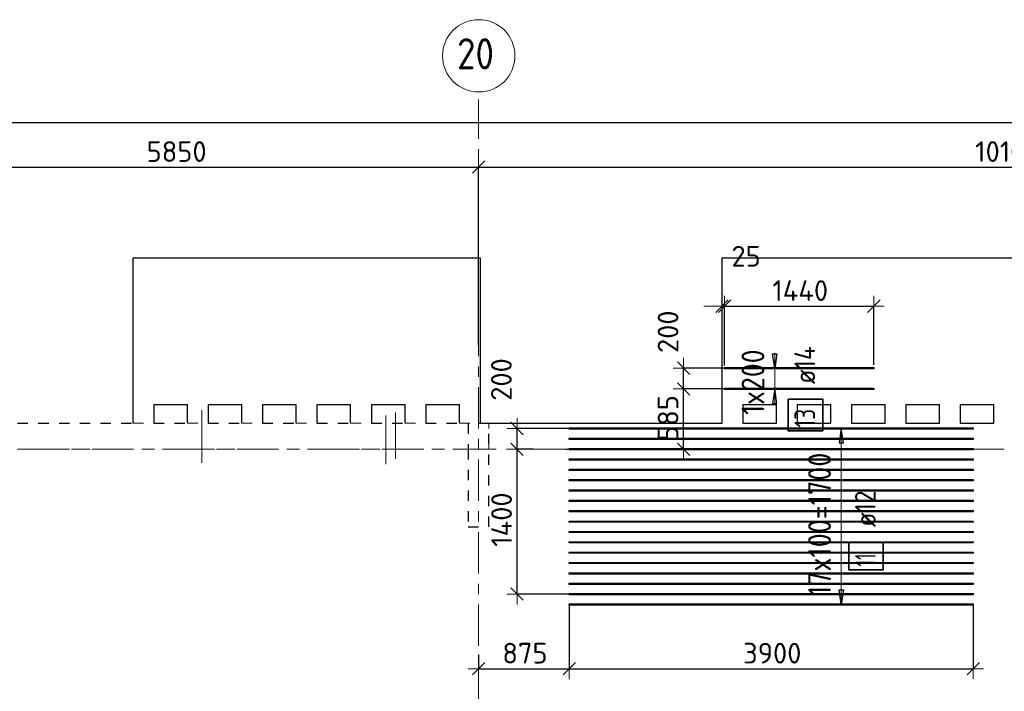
# Model space of a CAD drawing. Header units: metres. Extents: x -38 to 97, y -15 to 21.
# Tile 15 of 233: x 47.07 to 56.58, y 14.06 to 20.55. Entities that reach past the tile are written whole.
import ezdxf

# ---------------------------------------------------------------- set-up
doc = ezdxf.new("R2010")
doc.units = ezdxf.units.M
doc.header["$PDMODE"] = 65
for name, pattern in [('______11', [0.5, 0.4, -0.05, 0, -0.05]), ('______2', [0.0405, 0.03, -0.0105]), ('______3', [0.5, 0.4, -0.1]), ('______5', [1.1, 0.8, -0.1, 0.1, -0.1])]:
    doc.linetypes.add(name, pattern=pattern)
for name, color, linetype, lineweight in [('XR$2$Осевая линия (1)', 7, '______5', 13), ('XR$2$Размерная линия (1)', 7, 'Continuous', 13), ('XR$5$Балка (1)', 7, '______3', 13), ('XR$5$Перекрытие (1)', 7, 'Continuous', 35), ('XR$5$Размерная линия (1)', 7, 'Continuous', 13)]:
    doc.layers.add(name, color=color, linetype=linetype, lineweight=lineweight)
doc.layers.add('XR$5$Арм.стержн.Доп. Арм верхн.зоны Х', color=7, linetype='Continuous', lineweight=35, true_color=0x8c8cff)
doc.layers.add('XR$7$Стена_ бетон несущ.', color=7, linetype='Continuous', lineweight=70, true_color=0xb4b496)
doc.styles.add('ISOCPEUR', font='txt')
doc.dimstyles.new('DIMSTYLE_3', dxfattribs={"dimtxt": 0.2, "dimasz": 0.2, "dimexe": 0, "dimexo": 0, "dimgap": 0.1, "dimtad": 2, "dimdec": 0, "dimlfac": 1000, "dimrnd": 5, "dimzin": 12, "dimdsep": 46, "dimtxsty": 'ISOCPEUR', "dimblk1": 'ALL_ML_STRICH', "dimblk2": 'ALL_ML_STRICH', "dimsah": 1, "dimcen": 0, "dimclrd": 7, "dimclre": 256, "dimclrt": 7, "dimadec": 0, "dimazin": 0, "dimtfac": 1, "dimtdec": 0, "dimtix": 1, "dimtmove": 2, "dimatfit": 3, "dimfxl": 0, "dimtzin": 0, "dimlwd": 0, "dimlwe": -3, "dimarcsym": 0})
doc.dimstyles.new('DIMSTYLE_36', dxfattribs={"dimtxt": 0.2, "dimasz": 0.2, "dimexe": 0, "dimexo": 0, "dimgap": 0.1, "dimtad": 2, "dimdec": 0, "dimlfac": 1000, "dimrnd": 5, "dimzin": 12, "dimdsep": 46, "dimtxsty": 'ISOCPEUR', "dimblk1": 'ALL_ML_STRICH', "dimblk2": 'ALL_ML_STRICH', "dimsah": 1, "dimcen": 0, "dimclrd": 7, "dimclre": 256, "dimclrt": 7, "dimadec": 0, "dimazin": 0, "dimtfac": 1, "dimtdec": 0, "dimtix": 1, "dimtmove": 2, "dimatfit": 3, "dimfxl": 0, "dimtvp": 1.2, "dimtzin": 0, "dimlwd": 0, "dimlwe": -3, "dimarcsym": 0})

# ---------------------------------------------------------------- blocks, each defined once
blk = doc.blocks.new('ALL_ML_STRICH')
at = {"color": 0, "linetype": 'ByBlock', "lineweight": -2}
for p, q in [((0, -0.5), (0, 0.5)), ((-1, 0), (0.5, 0)), ((-0.3, -0.3), (0.3, 0.3))]:
    blk.add_line(p, q, dxfattribs=at)
blk = doc.blocks.new('*D11')
at = {"layer": 'DEFPOINTS', "color": 7, "linetype": 'Continuous', "lineweight": 13, "transparency": 33554687}
for p in [(0.5, 19.5574), (0.5, 19.3768), (61.6, 17.1197)]:
    blk.add_point(p, dxfattribs=at)
at = {"layer": 'XR$2$Размерная линия (1)', "color": 9, "linetype": 'Continuous', "lineweight": -2, "true_color": 0xc7c7c7, "transparency": 33554687}
for p, q in [((0.5, 19.3568), (0.5, 19.5574)), ((61.6, 17.1397), (61.6, 19.5574))]:
    blk.add_line(p, q, dxfattribs=at)
at = {"layer": 'XR$2$Размерная линия (1)', "color": 7, "linetype": 'Continuous', "lineweight": -2, "transparency": 33554687}
blk.add_line((0.5, 19.5574), (61.6, 19.5574), dxfattribs=at)
at = {"layer": 'XR$2$Размерная линия (1)', "color": 7, "linetype": 'Continuous', "lineweight": 13, "transparency": 33554687, "xscale": 0.2, "yscale": 0.2, "zscale": 0.2, "rotation": 180}
blk.add_blockref('ALL_ML_STRICH', (0.5, 19.5574), dxfattribs=at)
at = {"layer": 'XR$2$Размерная линия (1)', "color": 7, "linetype": 'Continuous', "lineweight": 13, "transparency": 33554687, "xscale": 0.2, "yscale": 0.2, "zscale": 0.2}
blk.add_blockref('ALL_ML_STRICH', (61.6, 19.5574), dxfattribs=at)
at = {"layer": 'XR$2$Размерная линия (1)', "color": 7, "linetype": 'Continuous', "lineweight": 13, "transparency": 33554687, "insert": (31.1, 19.7074), "char_height": 0.2, "width": 1, "attachment_point": 5, "style": 'ISOCPEUR'}
blk.add_mtext('\\A1;{61100}', dxfattribs=at)
blk = doc.blocks.new('*D37')
at = {"layer": 'DEFPOINTS', "color": 7, "linetype": 'Continuous', "lineweight": 13, "transparency": 33554687}
for p in [(45.65, 19.1261), (45.65, 19.0502), (51.5, 17.3896)]:
    blk.add_point(p, dxfattribs=at)
at = {"layer": 'XR$2$Размерная линия (1)', "color": 9, "linetype": 'Continuous', "lineweight": -2, "true_color": 0xc7c7c7, "transparency": 33554687}
for p, q in [((45.65, 19.0702), (45.65, 19.1261)), ((51.5, 17.4096), (51.5, 19.1261))]:
    blk.add_line(p, q, dxfattribs=at)
at = {"layer": 'XR$2$Размерная линия (1)', "color": 7, "linetype": 'Continuous', "lineweight": -2, "transparency": 33554687}
blk.add_line((45.65, 19.1261), (51.5, 19.1261), dxfattribs=at)
at = {"layer": 'XR$2$Размерная линия (1)', "color": 7, "linetype": 'Continuous', "lineweight": 13, "transparency": 33554687, "xscale": 0.2, "yscale": 0.2, "zscale": 0.2, "rotation": 180}
blk.add_blockref('ALL_ML_STRICH', (45.65, 19.1261), dxfattribs=at)
at = {"layer": 'XR$2$Размерная линия (1)', "color": 7, "linetype": 'Continuous', "lineweight": 13, "transparency": 33554687, "xscale": 0.2, "yscale": 0.2, "zscale": 0.2}
blk.add_blockref('ALL_ML_STRICH', (51.5, 19.1261), dxfattribs=at)
at = {"layer": 'XR$2$Размерная линия (1)', "color": 7, "linetype": 'Continuous', "lineweight": 13, "transparency": 33554687, "insert": (48.585, 19.2761), "char_height": 0.2, "width": 0.8, "attachment_point": 5, "style": 'ISOCPEUR'}
blk.add_mtext('\\A1;{5850}', dxfattribs=at)
blk = doc.blocks.new('*D38')
at = {"layer": 'DEFPOINTS', "color": 7, "linetype": 'Continuous', "lineweight": 13, "transparency": 33554687}
for p in [(51.5, 19.1261), (61.6, 17.4912), (51.5, 17.3896)]:
    blk.add_point(p, dxfattribs=at)
at = {"layer": 'XR$2$Размерная линия (1)', "color": 9, "linetype": 'Continuous', "lineweight": -2, "true_color": 0xc7c7c7, "transparency": 33554687}
for p, q in [((51.5, 17.4096), (51.5, 19.1261)), ((61.6, 17.5112), (61.6, 19.1261))]:
    blk.add_line(p, q, dxfattribs=at)
at = {"layer": 'XR$2$Размерная линия (1)', "color": 7, "linetype": 'Continuous', "lineweight": -2, "transparency": 33554687}
blk.add_line((51.5, 19.1261), (61.6, 19.1261), dxfattribs=at)
at = {"layer": 'XR$2$Размерная линия (1)', "color": 7, "linetype": 'Continuous', "lineweight": 13, "transparency": 33554687, "xscale": 0.2, "yscale": 0.2, "zscale": 0.2, "rotation": 180}
blk.add_blockref('ALL_ML_STRICH', (51.5, 19.1261), dxfattribs=at)
at = {"layer": 'XR$2$Размерная линия (1)', "color": 7, "linetype": 'Continuous', "lineweight": 13, "transparency": 33554687, "xscale": 0.2, "yscale": 0.2, "zscale": 0.2}
blk.add_blockref('ALL_ML_STRICH', (61.6, 19.1261), dxfattribs=at)
at = {"layer": 'XR$2$Размерная линия (1)', "color": 7, "linetype": 'Continuous', "lineweight": 13, "transparency": 33554687, "insert": (56.6, 19.2761), "char_height": 0.2, "width": 1, "attachment_point": 5, "style": 'ISOCPEUR'}
blk.add_mtext('\\A1;{10100}', dxfattribs=at)
blk = doc.blocks.new('*D637')
at = {"layer": 'DEFPOINTS', "color": 7, "linetype": 'Continuous', "lineweight": 13, "transparency": 33554687}
for p in [(52.3752, 14.9142), (51.5, 14.4364), (51.5, 14.2792)]:
    blk.add_point(p, dxfattribs=at)
at = {"layer": 'XR$5$Размерная линия (1)', "color": 9, "linetype": 'Continuous', "lineweight": -2, "true_color": 0xc7c7c7, "transparency": 33554687}
for p, q in [((52.3752, 14.8942), (52.3752, 14.2792)), ((51.5, 14.4164), (51.5, 14.2792))]:
    blk.add_line(p, q, dxfattribs=at)
at = {"layer": 'XR$5$Размерная линия (1)', "color": 7, "linetype": 'Continuous', "lineweight": -2, "transparency": 33554687}
blk.add_line((51.5, 14.2792), (52.3752, 14.2792), dxfattribs=at)
at = {"layer": 'XR$5$Размерная линия (1)', "color": 7, "linetype": 'Continuous', "lineweight": 13, "transparency": 33554687, "xscale": 0.2, "yscale": 0.2, "zscale": 0.2, "rotation": 180}
blk.add_blockref('ALL_ML_STRICH', (51.5, 14.2792), dxfattribs=at)
at = {"layer": 'XR$5$Размерная линия (1)', "color": 7, "linetype": 'Continuous', "lineweight": 13, "transparency": 33554687, "xscale": 0.2, "yscale": 0.2, "zscale": 0.2}
blk.add_blockref('ALL_ML_STRICH', (52.3752, 14.2792), dxfattribs=at)
at = {"layer": 'XR$5$Размерная линия (1)', "color": 7, "linetype": 'Continuous', "lineweight": 13, "transparency": 33554687, "insert": (51.9476, 14.4292), "char_height": 0.2, "width": 0.6, "attachment_point": 5, "style": 'ISOCPEUR'}
blk.add_mtext('\\A1;{875}', dxfattribs=at)
blk = doc.blocks.new('*D638')
at = {"layer": 'DEFPOINTS', "color": 7, "linetype": 'Continuous', "lineweight": 13, "transparency": 33554687}
for p in [(52.3752, 14.9142), (56.2752, 14.9142), (52.3752, 14.2792)]:
    blk.add_point(p, dxfattribs=at)
at = {"layer": 'XR$5$Размерная линия (1)', "color": 9, "linetype": 'Continuous', "lineweight": -2, "true_color": 0xc7c7c7, "transparency": 33554687}
for p, q in [((52.3752, 14.8942), (52.3752, 14.2792)), ((56.2752, 14.8942), (56.2752, 14.2792))]:
    blk.add_line(p, q, dxfattribs=at)
at = {"layer": 'XR$5$Размерная линия (1)', "color": 7, "linetype": 'Continuous', "lineweight": -2, "transparency": 33554687}
blk.add_line((52.3752, 14.2792), (56.2752, 14.2792), dxfattribs=at)
at = {"layer": 'XR$5$Размерная линия (1)', "color": 7, "linetype": 'Continuous', "lineweight": 13, "transparency": 33554687, "xscale": 0.2, "yscale": 0.2, "zscale": 0.2, "rotation": 180}
blk.add_blockref('ALL_ML_STRICH', (52.3752, 14.2792), dxfattribs=at)
at = {"layer": 'XR$5$Размерная линия (1)', "color": 7, "linetype": 'Continuous', "lineweight": 13, "transparency": 33554687, "xscale": 0.2, "yscale": 0.2, "zscale": 0.2}
blk.add_blockref('ALL_ML_STRICH', (56.2752, 14.2792), dxfattribs=at)
at = {"layer": 'XR$5$Размерная линия (1)', "color": 7, "linetype": 'Continuous', "lineweight": 13, "transparency": 33554687, "insert": (54.3352, 14.4292), "char_height": 0.2, "width": 0.8, "attachment_point": 5, "style": 'ISOCPEUR'}
blk.add_mtext('\\A1;{3900}', dxfattribs=at)
blk = doc.blocks.new('*D639')
at = {"layer": 'DEFPOINTS', "color": 7, "linetype": 'Continuous', "lineweight": 13, "transparency": 33554687}
for p in [(53.9182, 16.9828), (52.3225, 16.4), (53.4793, 16.4)]:
    blk.add_point(p, dxfattribs=at)
at = {"layer": 'XR$5$Размерная линия (1)', "color": 9, "linetype": 'Continuous', "lineweight": -2, "true_color": 0xc7c7c7, "transparency": 33554687}
for p, q in [((53.8982, 16.9828), (53.4793, 16.9828)), ((52.3425, 16.4), (53.4793, 16.4))]:
    blk.add_line(p, q, dxfattribs=at)
at = {"layer": 'XR$5$Размерная линия (1)', "color": 7, "linetype": 'Continuous', "lineweight": -2, "transparency": 33554687}
blk.add_line((53.4793, 16.4), (53.4793, 16.9828), dxfattribs=at)
at = {"layer": 'XR$5$Размерная линия (1)', "color": 7, "linetype": 'Continuous', "lineweight": 13, "transparency": 33554687, "xscale": 0.2, "yscale": 0.2, "zscale": 0.2}
for p, rotation in [((53.4793, 16.9828), 90), ((53.4793, 16.4), 270)]:
    blk.add_blockref('ALL_ML_STRICH', p, dxfattribs=dict(at, rotation=rotation))
at = {"layer": 'XR$5$Размерная линия (1)', "color": 7, "linetype": 'Continuous', "lineweight": 13, "transparency": 33554687, "insert": (53.3293, 16.7014), "char_height": 0.2, "width": 0.6, "attachment_point": 5, "rotation": 90, "style": 'ISOCPEUR'}
blk.add_mtext('\\A1;{585}', dxfattribs=at)
blk = doc.blocks.new('*D640')
at = {"layer": 'DEFPOINTS', "color": 7, "linetype": 'Continuous', "lineweight": 13, "transparency": 33554687}
for p in [(53.9102, 17.1828), (53.4793, 16.9828), (53.9182, 16.9828)]:
    blk.add_point(p, dxfattribs=at)
at = {"layer": 'XR$5$Размерная линия (1)', "color": 9, "linetype": 'Continuous', "lineweight": -2, "true_color": 0xc7c7c7, "transparency": 33554687}
for p, q in [((53.8902, 17.1828), (53.4793, 17.1828)), ((53.8982, 16.9828), (53.4793, 16.9828))]:
    blk.add_line(p, q, dxfattribs=at)
at = {"layer": 'XR$5$Размерная линия (1)', "color": 7, "linetype": 'Continuous', "lineweight": -2, "transparency": 33554687}
blk.add_line((53.4793, 16.9828), (53.4793, 17.1828), dxfattribs=at)
at = {"layer": 'XR$5$Размерная линия (1)', "color": 7, "linetype": 'Continuous', "lineweight": 13, "transparency": 33554687, "xscale": 0.2, "yscale": 0.2, "zscale": 0.2}
for p, rotation in [((53.4793, 17.1828), 90), ((53.4793, 16.9828), 270)]:
    blk.add_blockref('ALL_ML_STRICH', p, dxfattribs=dict(at, rotation=rotation))
at = {"layer": 'XR$5$Размерная линия (1)', "color": 7, "linetype": 'Continuous', "lineweight": 13, "transparency": 33554687, "insert": (53.3295, 17.5351), "char_height": 0.2, "width": 0.6, "attachment_point": 5, "rotation": 90, "style": 'ISOCPEUR'}
blk.add_mtext('\\A1;{200}', dxfattribs=at)
blk = doc.blocks.new('*D645')
at = {"layer": 'DEFPOINTS', "color": 7, "linetype": 'Continuous', "lineweight": 13, "transparency": 33554687}
for p in [(53.8502, 17.7826), (53.8502, 17.313), (53.8752, 17.1898)]:
    blk.add_point(p, dxfattribs=at)
at = {"layer": 'XR$5$Размерная линия (1)', "color": 9, "linetype": 'Continuous', "lineweight": -2, "true_color": 0xc7c7c7, "transparency": 33554687}
for p, q in [((53.8502, 17.333), (53.8502, 17.7826)), ((53.8752, 17.2098), (53.8752, 17.7826))]:
    blk.add_line(p, q, dxfattribs=at)
at = {"layer": 'XR$5$Размерная линия (1)', "color": 7, "linetype": 'Continuous', "lineweight": -2, "transparency": 33554687}
blk.add_line((53.8502, 17.7826), (53.8752, 17.7826), dxfattribs=at)
at = {"layer": 'XR$5$Размерная линия (1)', "color": 7, "linetype": 'Continuous', "lineweight": 13, "transparency": 33554687, "xscale": 0.2, "yscale": 0.2, "zscale": 0.2}
blk.add_blockref('ALL_ML_STRICH', (53.8752, 17.7826), dxfattribs=at)
at = {"layer": 'XR$5$Размерная линия (1)', "color": 7, "linetype": 'Continuous', "lineweight": 13, "transparency": 33554687, "xscale": 0.2, "yscale": 0.2, "zscale": 0.2, "rotation": 180}
blk.add_blockref('ALL_ML_STRICH', (53.8502, 17.7826), dxfattribs=at)
at = {"layer": 'XR$5$Размерная линия (1)', "color": 7, "linetype": 'Continuous', "lineweight": 13, "transparency": 33554687, "insert": (54.0826, 18.2644), "char_height": 0.2, "width": 0.4, "attachment_point": 5, "style": 'ISOCPEUR'}
blk.add_mtext('\\A1;{25}', dxfattribs=at)
blk = doc.blocks.new('*D646')
at = {"layer": 'DEFPOINTS', "color": 7, "linetype": 'Continuous', "lineweight": 13, "transparency": 33554687}
for p in [(53.8752, 17.7826), (53.8752, 17.1898), (55.3152, 17.1938)]:
    blk.add_point(p, dxfattribs=at)
at = {"layer": 'XR$5$Размерная линия (1)', "color": 9, "linetype": 'Continuous', "lineweight": -2, "true_color": 0xc7c7c7, "transparency": 33554687}
for p, q in [((53.8752, 17.2098), (53.8752, 17.7826)), ((55.3152, 17.2138), (55.3152, 17.7826))]:
    blk.add_line(p, q, dxfattribs=at)
at = {"layer": 'XR$5$Размерная линия (1)', "color": 7, "linetype": 'Continuous', "lineweight": -2, "transparency": 33554687}
blk.add_line((53.8752, 17.7826), (55.3152, 17.7826), dxfattribs=at)
at = {"layer": 'XR$5$Размерная линия (1)', "color": 7, "linetype": 'Continuous', "lineweight": 13, "transparency": 33554687, "xscale": 0.2, "yscale": 0.2, "zscale": 0.2, "rotation": 180}
blk.add_blockref('ALL_ML_STRICH', (53.8752, 17.7826), dxfattribs=at)
at = {"layer": 'XR$5$Размерная линия (1)', "color": 7, "linetype": 'Continuous', "lineweight": 13, "transparency": 33554687, "xscale": 0.2, "yscale": 0.2, "zscale": 0.2}
blk.add_blockref('ALL_ML_STRICH', (55.3152, 17.7826), dxfattribs=at)
at = {"layer": 'XR$5$Размерная линия (1)', "color": 7, "linetype": 'Continuous', "lineweight": 13, "transparency": 33554687, "insert": (54.6052, 17.9326), "char_height": 0.2, "width": 0.8, "attachment_point": 5, "style": 'ISOCPEUR'}
blk.add_mtext('\\A1;{1440}', dxfattribs=at)
blk = doc.blocks.new('*D647')
at = {"layer": 'DEFPOINTS', "color": 7, "linetype": 'Continuous', "lineweight": 13, "transparency": 33554687}
for p in [(52.0488, 16.4), (51.8718, 15.0002), (52.4764, 15.0002)]:
    blk.add_point(p, dxfattribs=at)
at = {"layer": 'XR$5$Размерная линия (1)', "color": 9, "linetype": 'Continuous', "lineweight": -2, "true_color": 0xc7c7c7, "transparency": 33554687}
for p, q in [((52.0288, 16.4), (51.8718, 16.4)), ((52.4564, 15.0002), (51.8718, 15.0002))]:
    blk.add_line(p, q, dxfattribs=at)
at = {"layer": 'XR$5$Размерная линия (1)', "color": 7, "linetype": 'Continuous', "lineweight": -2, "transparency": 33554687}
blk.add_line((51.8718, 15.0002), (51.8718, 16.4), dxfattribs=at)
at = {"layer": 'XR$5$Размерная линия (1)', "color": 7, "linetype": 'Continuous', "lineweight": 13, "transparency": 33554687, "xscale": 0.2, "yscale": 0.2, "zscale": 0.2}
for p, rotation in [((51.8718, 16.4), 90), ((51.8718, 15.0002), 270)]:
    blk.add_blockref('ALL_ML_STRICH', p, dxfattribs=dict(at, rotation=rotation))
at = {"layer": 'XR$5$Размерная линия (1)', "color": 7, "linetype": 'Continuous', "lineweight": 13, "transparency": 33554687, "insert": (51.7218, 15.7201), "char_height": 0.2, "width": 0.8, "attachment_point": 5, "rotation": 90, "style": 'ISOCPEUR'}
blk.add_mtext('\\A1;{1400}', dxfattribs=at)
blk = doc.blocks.new('*D648')
at = {"layer": 'DEFPOINTS', "color": 7, "linetype": 'Continuous', "lineweight": 13, "transparency": 33554687}
for p in [(52.4827, 16.6002), (51.8718, 16.4), (52.0488, 16.4)]:
    blk.add_point(p, dxfattribs=at)
at = {"layer": 'XR$5$Размерная линия (1)', "color": 9, "linetype": 'Continuous', "lineweight": -2, "true_color": 0xc7c7c7, "transparency": 33554687}
for p, q in [((52.4627, 16.6002), (51.8718, 16.6002)), ((52.0288, 16.4), (51.8718, 16.4))]:
    blk.add_line(p, q, dxfattribs=at)
at = {"layer": 'XR$5$Размерная линия (1)', "color": 7, "linetype": 'Continuous', "lineweight": -2, "transparency": 33554687}
blk.add_line((51.8718, 16.4), (51.8718, 16.6002), dxfattribs=at)
at = {"layer": 'XR$5$Размерная линия (1)', "color": 7, "linetype": 'Continuous', "lineweight": 13, "transparency": 33554687, "xscale": 0.2, "yscale": 0.2, "zscale": 0.2}
for p, rotation in [((51.8718, 16.6002), 90), ((51.8718, 16.4), 270)]:
    blk.add_blockref('ALL_ML_STRICH', p, dxfattribs=dict(at, rotation=rotation))
at = {"layer": 'XR$5$Размерная линия (1)', "color": 7, "linetype": 'Continuous', "lineweight": 13, "transparency": 33554687, "insert": (51.7205, 17.0737), "char_height": 0.2, "width": 0.6, "attachment_point": 5, "rotation": 90, "style": 'ISOCPEUR'}
blk.add_mtext('\\A1;{200}', dxfattribs=at)

msp = doc.modelspace()

# ---------------------------------------------------------------- linework, layer by layer
at = {"color": 52, "linetype": 'Continuous', "lineweight": 13, "transparency": 33554687}
for p, q in [((48.8293, 16.778), (48.8293, 16.268)), ((48.8293, 16.778), (48.8293, 16.268)), ((50.6969, 16.7563), (50.6969, 16.3063)), ((50.6969, 16.7563), (50.6969, 16.3063)), ((48.8293, 16.6709), (48.8293, 16.268)), ((50.6053, 16.7262), (50.6053, 16.2562))]:
    msp.add_line(p, q, dxfattribs=at)
at = {"layer": 'XR$2$Осевая линия (1)', "color": 253, "linetype": '______11', "lineweight": 13, "true_color": 0xa0a0a0, "transparency": 33554687}
for p, q in [((51.5, 6.8), (51.5, 19.78)), ((-2.63, 16.4), (62.6, 16.4))]:
    msp.add_line(p, q, dxfattribs=at)
at = {"layer": 'XR$2$Осевая линия (1)', "color": 7, "linetype": 'Continuous', "lineweight": 13, "transparency": 33554687}
msp.add_circle((51.5018, 20.2012), 0.3493, dxfattribs=at)
at = {"layer": 'XR$5$Арм.стержн.Доп. Арм верхн.зоны Х', "color": 7, "linetype": 'Continuous', "lineweight": 25, "transparency": 33554687}
for p, q in [((54.3589, 17.1828), (54.3389, 17.3228)), ((54.3389, 17.3228), (54.3789, 17.3228)), ((54.3789, 17.3228), (54.3589, 17.1828)), ((54.3589, 16.9828), (54.3389, 16.8428)), ((54.3789, 16.8428), (54.3589, 16.9828)), ((54.3389, 16.8428), (54.3789, 16.8428)), ((55.0018, 16.6002), (54.9818, 16.4602)), ((55.0218, 16.4602), (55.0018, 16.6002)), ((54.9818, 16.4602), (55.0218, 16.4602)), ((55.0018, 14.9002), (54.9818, 15.0402)), ((54.9818, 15.0402), (55.0218, 15.0402)), ((55.0218, 15.0402), (55.0018, 14.9002))]:
    msp.add_line(p, q, dxfattribs=at)
at = {"layer": 'XR$5$Арм.стержн.Доп. Арм верхн.зоны Х', "color": 7, "linetype": 'Continuous', "lineweight": 13, "transparency": 33554687}
for p, q in [((54.3589, 17.1828), (54.3589, 17.3328)), ((54.3589, 16.9828), (54.3589, 17.1828)), ((54.3589, 16.9828), (54.3589, 16.8328)), ((55.0018, 16.6002), (55.0018, 16.6002)), ((55.0018, 14.9002), (55.0018, 16.6002)), ((55.0018, 14.9002), (55.0018, 14.9002))]:
    msp.add_line(p, q, dxfattribs=at)
at = {"layer": 'XR$5$Арм.стержн.Доп. Арм верхн.зоны Х', "color": 253, "linetype": 'Continuous', "lineweight": -3, "true_color": 0xa0a0a0, "transparency": 33554687}
for p, q in [((54.3589, 17.1828), (54.2589, 17.1828)), ((54.3589, 17.1828), (54.4589, 17.1828)), ((54.3589, 16.9828), (54.2589, 16.9828)), ((54.3589, 16.9828), (54.4589, 16.9828)), ((55.0018, 16.6002), (54.9018, 16.6002)), ((55.0018, 16.6002), (55.1018, 16.6002)), ((55.0018, 14.9002), (54.9018, 14.9002)), ((55.0018, 14.9002), (55.1018, 14.9002))]:
    msp.add_line(p, q, dxfattribs=at)
at = {"layer": 'XR$5$Арм.стержн.Доп. Арм верхн.зоны Х', "color": 7, "linetype": 'Continuous', "lineweight": 25, "transparency": 33554687}
for points in [[(55.3152, 17.1758), (53.8752, 17.1758), (53.8752, 17.1898), (55.3152, 17.1898), (55.3152, 17.1758)], [(55.3152, 16.9758), (53.8752, 16.9758), (53.8752, 16.9898), (55.3152, 16.9898), (55.3152, 16.9758)]]:
    msp.add_lwpolyline(points, dxfattribs=at)
at = {"layer": 'XR$5$Арм.стержн.Доп. Арм верхн.зоны Х', "color": 7, "linetype": 'Continuous', "lineweight": 35, "transparency": 33554687}
for points in [[(54.8226, 16.5761), (54.8226, 16.8827), (54.4893, 16.8827), (54.4893, 16.5761), (54.8226, 16.5761)], [(55.4072, 15.2345), (55.4072, 15.5011), (55.0739, 15.5011), (55.0739, 15.2345), (55.4072, 15.2345)]]:
    msp.add_lwpolyline(points, dxfattribs=at)
at = {"layer": 'XR$5$Арм.стержн.Доп. Арм верхн.зоны Х', "color": 34, "linetype": 'Continuous', "lineweight": 25, "transparency": 33554687}
for points in [[(56.2752, 16.5942), (52.3752, 16.5942), (52.3752, 16.6062), (56.2752, 16.6062), (56.2752, 16.5942)], [(56.2752, 16.4942), (52.3752, 16.4942), (52.3752, 16.5062), (56.2752, 16.5062), (56.2752, 16.4942)], [(56.2752, 16.3942), (52.3752, 16.3942), (52.3752, 16.4062), (56.2752, 16.4062), (56.2752, 16.3942)], [(56.2752, 16.2942), (52.3752, 16.2942), (52.3752, 16.3062), (56.2752, 16.3062), (56.2752, 16.2942)], [(56.2752, 16.1942), (52.3752, 16.1942), (52.3752, 16.2062), (56.2752, 16.2062), (56.2752, 16.1942)], [(56.2752, 16.0942), (52.3752, 16.0942), (52.3752, 16.1062), (56.2752, 16.1062), (56.2752, 16.0942)], [(56.2752, 15.9942), (52.3752, 15.9942), (52.3752, 16.0062), (56.2752, 16.0062), (56.2752, 15.9942)], [(56.2752, 15.8942), (52.3752, 15.8942), (52.3752, 15.9062), (56.2752, 15.9062), (56.2752, 15.8942)], [(56.2752, 15.7942), (52.3752, 15.7942), (52.3752, 15.8062), (56.2752, 15.8062), (56.2752, 15.7942)], [(56.2752, 15.6942), (52.3752, 15.6942), (52.3752, 15.7062), (56.2752, 15.7062), (56.2752, 15.6942)], [(56.2752, 15.5942), (52.3752, 15.5942), (52.3752, 15.6062), (56.2752, 15.6062), (56.2752, 15.5942)], [(56.2752, 15.4942), (52.3752, 15.4942), (52.3752, 15.5062), (56.2752, 15.5062), (56.2752, 15.4942)], [(56.2752, 15.3942), (52.3752, 15.3942), (52.3752, 15.4062), (56.2752, 15.4062), (56.2752, 15.3942)], [(56.2752, 15.2942), (52.3752, 15.2942), (52.3752, 15.3062), (56.2752, 15.3062), (56.2752, 15.2942)], [(56.2752, 15.1942), (52.3752, 15.1942), (52.3752, 15.2062), (56.2752, 15.2062), (56.2752, 15.1942)], [(56.2752, 15.0942), (52.3752, 15.0942), (52.3752, 15.1062), (56.2752, 15.1062), (56.2752, 15.0942)], [(56.2752, 14.9942), (52.3752, 14.9942), (52.3752, 15.0062), (56.2752, 15.0062), (56.2752, 14.9942)], [(56.2752, 14.8942), (52.3752, 14.8942), (52.3752, 14.9062), (56.2752, 14.9062), (56.2752, 14.8942)]]:
    msp.add_lwpolyline(points, dxfattribs=at)
at = {"layer": 'XR$5$Балка (1)', "color": 7, "linetype": '______2', "lineweight": 25, "transparency": 33554687}
for p, q in [((45.65, 16.6502), (48.165, 16.6502)), ((48.365, 16.6502), (48.69, 16.6502)), ((48.89, 16.6502), (49.215, 16.6502)), ((49.415, 16.6502), (49.74, 16.6502)), ((49.94, 16.6502), (50.265, 16.6502)), ((50.465, 16.6502), (50.79, 16.6502)), ((50.99, 16.6502), (51.315, 16.6502)), ((51.515, 16.6502), (51.6, 16.6502))]:
    msp.add_line(p, q, dxfattribs=at)
at = {"layer": 'XR$5$Балка (1)', "color": 7, "linetype": '______2', "lineweight": 18, "transparency": 33554687}
for p, q in [((51.6, 16.4002), (51.6, 16.6502)), ((45.65, 16.4002), (51.6, 16.4002))]:
    msp.add_line(p, q, dxfattribs=at)
at = {"layer": 'XR$5$Перекрытие (1)', "color": 7, "linetype": 'Continuous', "lineweight": 25, "transparency": 33554687}
for p, q in [((48.165, 16.8302), (48.165, 18.2502)), ((48.165, 18.2502), (51.515, 18.2502)), ((51.515, 18.2502), (51.515, 16.8302)), ((53.8502, 16.8302), (53.8502, 18.2502)), ((53.8502, 18.2502), (57.2002, 18.2502)), ((48.165, 16.6502), (48.165, 16.8302)), ((48.69, 16.8302), (48.365, 16.8302)), ((48.365, 16.8302), (48.365, 16.6502)), ((48.69, 16.6502), (48.69, 16.8302)), ((48.89, 16.8302), (48.89, 16.6502)), ((49.215, 16.8302), (48.89, 16.8302)), ((49.215, 16.6502), (49.215, 16.8302)), ((49.74, 16.8302), (49.415, 16.8302)), ((49.415, 16.8302), (49.415, 16.6502)), ((49.74, 16.6502), (49.74, 16.8302)), ((49.94, 16.8302), (49.94, 16.6502)), ((50.265, 16.8302), (49.94, 16.8302)), ((50.265, 16.6502), (50.265, 16.8302)), ((50.79, 16.8302), (50.465, 16.8302)), ((50.465, 16.8302), (50.465, 16.6502)), ((50.79, 16.6502), (50.79, 16.8302)), ((50.99, 16.8302), (50.99, 16.6502)), ((51.315, 16.8302), (50.99, 16.8302)), ((51.315, 16.6502), (51.315, 16.8302)), ((51.515, 16.8302), (51.515, 16.6502)), ((53.8502, 16.6502), (53.8502, 16.8302)), ((54.0502, 16.8302), (54.0502, 16.6502)), ((54.3752, 16.8302), (54.0502, 16.8302)), ((54.3752, 16.6502), (54.3752, 16.8302)), ((54.5752, 16.8302), (54.5752, 16.6502)), ((54.9002, 16.8302), (54.5752, 16.8302)), ((54.9002, 16.6502), (54.9002, 16.8302)), ((55.1002, 16.8302), (55.1002, 16.6502)), ((55.4252, 16.8302), (55.1002, 16.8302)), ((55.4252, 16.6502), (55.4252, 16.8302)), ((55.6252, 16.8302), (55.6252, 16.6502)), ((55.9502, 16.8302), (55.6252, 16.8302)), ((55.9502, 16.6502), (55.9502, 16.8302)), ((56.1502, 16.8302), (56.1502, 16.6502)), ((56.4752, 16.8302), (56.1502, 16.8302)), ((56.4752, 16.6502), (56.4752, 16.8302)), ((51.6, 16.6502), (53.8502, 16.6502)), ((54.0502, 16.6502), (54.3752, 16.6502)), ((54.5752, 16.6502), (54.9002, 16.6502)), ((55.1002, 16.6502), (55.4252, 16.6502)), ((55.6252, 16.6502), (55.9502, 16.6502)), ((56.1502, 16.6502), (56.4752, 16.6502))]:
    msp.add_line(p, q, dxfattribs=at)
at = {"layer": 'XR$5$Перекрытие (1)', "color": 7, "linetype": '______2', "lineweight": 18, "transparency": 33554687}
for p, q in [((48.165, 16.6502), (48.365, 16.6502)), ((48.69, 16.6502), (48.89, 16.6502)), ((49.215, 16.6502), (49.415, 16.6502)), ((49.74, 16.6502), (49.94, 16.6502)), ((50.265, 16.6502), (50.465, 16.6502)), ((50.79, 16.6502), (50.99, 16.6502)), ((51.315, 16.6502), (51.515, 16.6502))]:
    msp.add_line(p, q, dxfattribs=at)
at = {"layer": 'XR$7$Стена_ бетон несущ.', "color": 253, "linetype": '______2', "lineweight": -3, "true_color": 0xa0a0a0, "transparency": 33554687}
for p, q in [((51.4, 16.65), (51.4, 16.4)), ((51.6, 16.65), (51.4, 16.65)), ((51.6, 15.65), (51.6, 16.65)), ((51.4, 16.4), (51.4, 15.65)), ((51.4, 15.65), (51.6, 15.65))]:
    msp.add_line(p, q, dxfattribs=at)

# ---------------------------------------------------------------- texts
at = {"layer": 'XR$2$Осевая линия (1)', "color": 7, "linetype": 'Continuous', "lineweight": 13, "transparency": 33554687, "insert": (51.2918, 20.0707), "char_height": 0.3, "width": 0.550812, "attachment_point": 7, "style": 'ISOCPEUR'}
msp.add_mtext('\\W0.87;20', dxfattribs=at)
at = {"layer": 'XR$5$Арм.стержн.Доп. Арм верхн.зоны Х', "color": 7, "linetype": 'Continuous', "lineweight": 13, "transparency": 33554687, "char_height": 0.22, "attachment_point": 7, "rotation": 90, "style": 'ISOCPEUR'}
for s, insert, width in [('\\W0.89;1x200', (54.2589, 16.7308), 0.823552), ('\\W0.90;17x100=1700', (54.9018, 14.9802), 1.659819)]:
    msp.add_mtext(s, dxfattribs=dict(at, insert=insert, width=width))
at = {"layer": 'XR$5$Арм.стержн.Доп. Арм верхн.зоны Х', "color": 7, "linetype": 'Continuous', "lineweight": 25, "transparency": 33554687, "char_height": 0.2, "attachment_point": 7, "rotation": 90, "style": 'ISOCPEUR'}
for s, insert, width in [('\\W0.89; ø14 ', (54.7493, 16.9161), 0.769432), ('\\W0.75;13', (54.7493, 16.6094), 0.314854), ('\\W0.89; ø12 ', (55.3339, 15.5345), 0.749105), ('\\W0.62;11', (55.3339, 15.2678), 0.2625)]:
    msp.add_mtext(s, dxfattribs=dict(at, insert=insert, width=width))

# ---------------------------------------------------------------- dimensions: what is measured, and where the dimension line sits
at = {"layer": 'XR$2$Размерная линия (1)', "color": 7, "linetype": 'Continuous', "lineweight": 13, "transparency": 33554687}
for base, p1, p2, picture, middle in [((61.6, 19.5574), (0.5, 19.3568), (61.6, 17.1397), '*D11', (31.1, 19.7074)), ((51.5, 19.1261), (45.65, 19.0702), (51.5, 17.4096), '*D37', (48.585, 19.2761)), ((61.6, 19.1261), (51.5, 17.4096), (61.6, 17.5112), '*D38', (56.6, 19.2761))]:
    dim = msp.add_linear_dim(base=base, p1=p1, p2=p2, dimstyle='DIMSTYLE_3', override={"dimpost": '<>', "dimclrd": 7, "dimclre": 9, "dimclrt": 7, "dimlwd": 0, "dimlwe": 65533}, dxfattribs=at)
    dim.commit()
    dim.dimension.update_dxf_attribs({"geometry": picture, "text_midpoint": middle, "dimtype": 160})
at = {"layer": 'XR$5$Размерная линия (1)', "color": 7, "linetype": 'Continuous', "lineweight": 13, "transparency": 33554687}
for base, p1, p2, dimstyle, picture, middle in [((53.8752, 17.7826), (53.8502, 17.333), (53.8752, 17.2098), 'DIMSTYLE_36', '*D645', (54.0826, 18.2644)), ((55.3152, 17.7826), (53.8752, 17.2098), (55.3152, 17.2138), 'DIMSTYLE_3', '*D646', (54.6052, 17.9326)), ((52.3752, 14.2792), (51.5, 14.4164), (52.3752, 14.8942), 'DIMSTYLE_3', '*D637', (51.9476, 14.4292)), ((56.2752, 14.2792), (52.3752, 14.8942), (56.2752, 14.8942), 'DIMSTYLE_3', '*D638', (54.3352, 14.4292))]:
    dim = msp.add_linear_dim(base=base, p1=p1, p2=p2, dimstyle=dimstyle, override={"dimpost": '<>', "dimclrd": 7, "dimclre": 9, "dimclrt": 7, "dimlwd": 0, "dimlwe": 65533}, dxfattribs=at)
    dim.commit()
    dim.dimension.update_dxf_attribs({"geometry": picture, "text_midpoint": middle, "dimtype": 160})
for base, p1, p2, dimstyle, picture, middle in [((53.4793, 17.1828), (53.8982, 16.9828), (53.8902, 17.1828), 'DIMSTYLE_36', '*D640', (53.3295, 17.5351)), ((51.8718, 16.6002), (52.0288, 16.4), (52.4627, 16.6002), 'DIMSTYLE_36', '*D648', (51.7205, 17.0737)), ((53.4793, 16.9828), (52.3425, 16.4), (53.8982, 16.9828), 'DIMSTYLE_3', '*D639', (53.3293, 16.7014)), ((51.8718, 16.4), (52.4564, 15.0002), (52.0288, 16.4), 'DIMSTYLE_3', '*D647', (51.7218, 15.7201))]:
    dim = msp.add_linear_dim(base=base, p1=p1, p2=p2, angle=90, dimstyle=dimstyle, override={"dimpost": '<>', "dimclrd": 7, "dimclre": 9, "dimclrt": 7, "dimlwd": 0, "dimlwe": 65533}, dxfattribs=at)
    dim.commit()
    dim.dimension.update_dxf_attribs({"geometry": picture, "text_midpoint": middle, "dimtype": 160})

doc.saveas('drawing.dxf')
